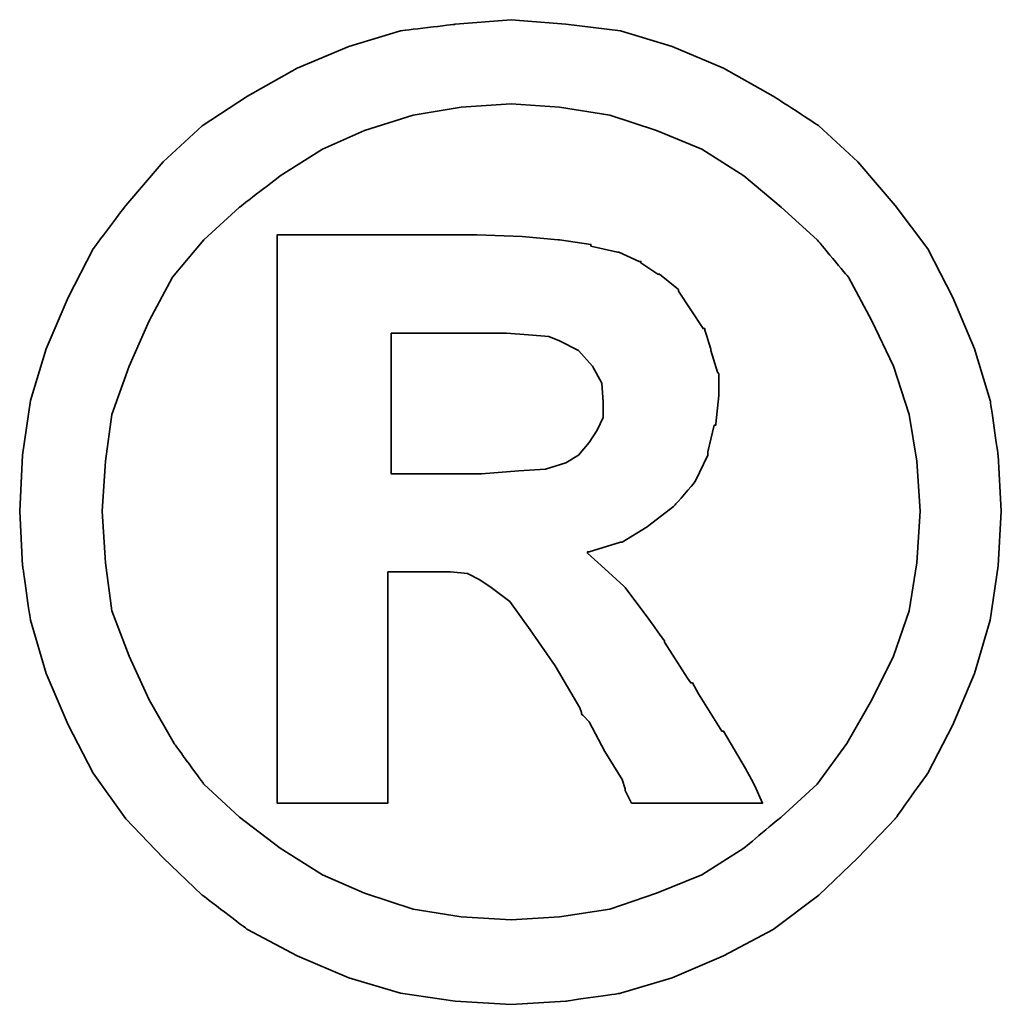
# Model space of a CAD drawing. Header units: inches. Extents: x 4 to 245, y 57 to 174.
# Tile 47 of 48: x 206.84 to 208.05, y 117.78 to 119.01. Entities that reach past the tile are written whole.
import ezdxf

# ---------------------------------------------------------------- set-up
doc = ezdxf.new("R2010")
doc.units = ezdxf.units.IN
doc.header["$LTSCALE"] = 0.2
doc.layers.add('DIM', color=4, linetype='Continuous')
doc.layers.add('layer 1', color=7, linetype='Continuous')

# ---------------------------------------------------------------- blocks, each defined once
blk = doc.blocks.new('TBI MOTION logo(完整正式版)')
at = {"layer": 'layer 1', "color": 22, "lineweight": 35}
for points, knots in [([(81.20634, 4.98624), (81.20634, 4.98624), (81.18649, 5.32862), (81.18649, 5.32862), (81.18649, 5.32862), (81.18649, 5.32862), (81.13886, 5.66206), (81.13886, 5.66206), (81.13886, 5.66206), (81.13886, 5.66206), (81.04359, 5.97764), (81.04359, 5.97764), (81.04359, 5.97764), (81.04359, 5.97764), (80.91061, 6.29124), (80.91061, 6.29124), (80.91061, 6.29124), (80.91061, 6.29124), (80.75778, 6.58697), (80.75778, 6.58697), (80.75778, 6.58697), (80.75778, 6.58697), (80.5593, 6.85294), (80.5593, 6.85294), (80.5593, 6.85294), (80.5593, 6.85294), (80.33105, 7.1189), (80.33105, 7.1189), (80.33105, 7.1189), (80.33105, 7.1189), (80.09287, 7.33921), (80.09287, 7.33921), (80.09287, 7.33921), (80.09287, 7.33921), (79.815, 7.51982), (79.815, 7.51982), (79.815, 7.51982), (79.815, 7.51982), (79.51133, 7.69051), (79.51133, 7.69051), (79.51133, 7.69051), (79.51133, 7.69051), (79.19773, 7.8235), (79.19773, 7.8235), (79.19773, 7.8235), (79.19773, 7.8235), (78.88215, 7.91877), (78.88215, 7.91877), (78.88215, 7.91877), (78.88215, 7.91877), (78.54871, 7.95846), (78.54871, 7.95846), (78.54871, 7.95846), (78.54871, 7.95846), (78.21526, 7.98625), (78.21526, 7.98625), (78.21526, 7.98625), (78.21526, 7.98625), (77.87388, 7.95846), (77.87388, 7.95846), (77.87388, 7.95846), (77.87388, 7.95846), (77.54044, 7.91877), (77.54044, 7.91877), (77.54044, 7.91877), (77.54044, 7.91877), (77.22485, 7.8235), (77.22485, 7.8235), (77.22485, 7.8235), (77.22485, 7.8235), (76.91027, 7.69051), (76.91027, 7.69051), (76.91027, 7.69051), (76.91027, 7.69051), (76.6056, 7.51982), (76.6056, 7.51982), (76.6056, 7.51982), (76.6056, 7.51982), (76.32972, 7.33921), (76.32972, 7.33921), (76.32972, 7.33921), (76.32972, 7.33921), (76.09154, 7.1189), (76.09154, 7.1189), (76.09154, 7.1189), (76.09154, 7.1189), (75.86329, 6.85294), (75.86329, 6.85294), (75.86329, 6.85294), (75.86329, 6.85294), (75.66382, 6.58697), (75.66382, 6.58697), (75.66382, 6.58697), (75.66382, 6.58697), (75.51099, 6.29124), (75.51099, 6.29124), (75.51099, 6.29124), (75.51099, 6.29124), (75.37702, 5.97764), (75.37702, 5.97764), (75.37702, 5.97764), (75.37702, 5.97764), (75.28175, 5.66206), (75.28175, 5.66206), (75.28175, 5.66206), (75.28175, 5.66206), (75.23411, 5.32862), (75.23411, 5.32862), (75.23411, 5.32862), (75.23411, 5.32862), (75.21625, 4.98624), (75.21625, 4.98624), (75.21625, 4.98624), (75.21625, 4.98624), (75.23411, 4.6528), (75.23411, 4.6528), (75.23411, 4.6528), (75.23411, 4.6528), (75.28175, 4.32035), (75.28175, 4.32035), (75.28175, 4.32035), (75.28175, 4.32035), (75.37702, 3.99583), (75.37702, 3.99583), (75.37702, 3.99583), (75.37702, 3.99583), (75.51099, 3.68224), (75.51099, 3.68224), (75.51099, 3.68224), (75.51099, 3.68224), (75.66382, 3.38749), (75.66382, 3.38749), (75.66382, 3.38749), (75.66382, 3.38749), (75.86329, 3.10963), (75.86329, 3.10963), (75.86329, 3.10963), (75.86329, 3.10963), (76.09154, 2.87145), (76.09154, 2.87145), (76.09154, 2.87145), (76.09154, 2.87145), (76.32972, 2.6432), (76.32972, 2.6432), (76.32972, 2.6432), (76.32972, 2.6432), (76.6056, 2.43381), (76.6056, 2.43381), (76.6056, 2.43381), (76.6056, 2.43381), (76.91027, 2.27205), (76.91027, 2.27205), (76.91027, 2.27205), (76.91027, 2.27205), (77.22485, 2.13906), (77.22485, 2.13906), (77.22485, 2.13906), (77.22485, 2.13906), (77.54044, 2.0438), (77.54044, 2.0438), (77.54044, 2.0438), (77.54044, 2.0438), (77.87388, 1.99616), (77.87388, 1.99616), (77.87388, 1.99616), (77.87388, 1.99616), (78.21526, 1.97631), (78.21526, 1.97631), (78.21526, 1.97631), (78.21526, 1.97631), (78.54871, 1.99616), (78.54871, 1.99616), (78.54871, 1.99616), (78.54871, 1.99616), (78.88215, 2.0438), (78.88215, 2.0438), (78.88215, 2.0438), (78.88215, 2.0438), (79.19773, 2.13906), (79.19773, 2.13906), (79.19773, 2.13906), (79.19773, 2.13906), (79.51133, 2.27205), (79.51133, 2.27205), (79.51133, 2.27205), (79.51133, 2.27205), (79.815, 2.43381), (79.815, 2.43381), (79.815, 2.43381), (79.815, 2.43381), (80.09287, 2.6432), (80.09287, 2.6432), (80.09287, 2.6432), (80.09287, 2.6432), (80.33105, 2.87145), (80.33105, 2.87145), (80.33105, 2.87145), (80.33105, 2.87145), (80.5593, 3.10963), (80.5593, 3.10963), (80.5593, 3.10963), (80.5593, 3.10963), (80.75778, 3.38749), (80.75778, 3.38749), (80.75778, 3.38749), (80.75778, 3.38749), (80.91061, 3.68224), (80.91061, 3.68224), (80.91061, 3.68224), (80.91061, 3.68224), (81.04359, 3.99583), (81.04359, 3.99583), (81.04359, 3.99583), (81.04359, 3.99583), (81.13886, 4.32035), (81.13886, 4.32035), (81.13886, 4.32035), (81.13886, 4.32035), (81.18649, 4.6528), (81.18649, 4.6528), (81.18649, 4.6528), (81.18649, 4.6528), (81.20634, 4.98624), (81.20634, 4.98624)], [0, 0, 0, 0, 0.0178571, 0.0178571, 0.0178571, 0.0178572, 0.0357143, 0.0357143, 0.0357143, 0.0357143, 0.0535714, 0.0535714, 0.0535714, 0.0535714, 0.0714286, 0.0714286, 0.0714286, 0.0714286, 0.0892857, 0.0892857, 0.0892857, 0.0892857, 0.1071429, 0.1071429, 0.1071429, 0.1071429, 0.125, 0.125, 0.125, 0.125, 0.1428571, 0.1428571, 0.1428571, 0.1428572, 0.1607143, 0.1607143, 0.1607143, 0.1607143, 0.1785714, 0.1785714, 0.1785714, 0.1785714, 0.1964286, 0.1964286, 0.1964286, 0.1964286, 0.2142857, 0.2142857, 0.2142857, 0.2142857, 0.2321429, 0.2321429, 0.2321429, 0.2321429, 0.25, 0.25, 0.25, 0.25, 0.2678571, 0.2678571, 0.2678571, 0.2678572, 0.2857143, 0.2857143, 0.2857143, 0.2857143, 0.3035714, 0.3035714, 0.3035714, 0.3035714, 0.3214286, 0.3214286, 0.3214286, 0.3214286, 0.3392857, 0.3392857, 0.3392857, 0.3392857, 0.3571429, 0.3571429, 0.3571429, 0.3571429, 0.375, 0.375, 0.375, 0.375, 0.3928571, 0.3928571, 0.3928571, 0.3928572, 0.4107143, 0.4107143, 0.4107143, 0.4107143, 0.4285714, 0.4285714, 0.4285714, 0.4285714, 0.4464286, 0.4464286, 0.4464286, 0.4464286, 0.4642857, 0.4642857, 0.4642857, 0.4642857, 0.4821429, 0.4821429, 0.4821429, 0.4821429, 0.5, 0.5, 0.5, 0.5, 0.5178571, 0.5178571, 0.5178571, 0.5178572, 0.5357143, 0.5357143, 0.5357143, 0.5357143, 0.5535714, 0.5535714, 0.5535714, 0.5535714, 0.5714286, 0.5714286, 0.5714286, 0.5714286, 0.5892857, 0.5892857, 0.5892857, 0.5892857, 0.6071429, 0.6071429, 0.6071429, 0.6071429, 0.625, 0.625, 0.625, 0.625, 0.6428571, 0.6428571, 0.6428571, 0.6428572, 0.6607143, 0.6607143, 0.6607143, 0.6607143, 0.6785714, 0.6785714, 0.6785714, 0.6785714, 0.6964286, 0.6964286, 0.6964286, 0.6964286, 0.7142857, 0.7142857, 0.7142857, 0.7142857, 0.7321429, 0.7321429, 0.7321429, 0.7321429, 0.75, 0.75, 0.75, 0.75, 0.7678571, 0.7678571, 0.7678571, 0.7678572, 0.7857143, 0.7857143, 0.7857143, 0.7857143, 0.8035714, 0.8035714, 0.8035714, 0.8035714, 0.8214286, 0.8214286, 0.8214286, 0.8214286, 0.8392857, 0.8392857, 0.8392857, 0.8392857, 0.8571429, 0.8571429, 0.8571429, 0.8571429, 0.875, 0.875, 0.875, 0.875, 0.8928571, 0.8928571, 0.8928571, 0.8928572, 0.9107143, 0.9107143, 0.9107143, 0.9107143, 0.9285714, 0.9285714, 0.9285714, 0.9285714, 0.9464286, 0.9464286, 0.9464286, 0.9464286, 0.9642857, 0.9642857, 0.9642857, 0.9642857, 0.9821429, 0.9821429, 0.9821429, 0.9821429, 1, 1, 1, 1]), ([(80.71014, 4.98624), (80.71014, 4.98624), (80.69129, 5.29091), (80.69129, 5.29091), (80.69129, 5.29091), (80.69129, 5.29091), (80.64464, 5.57672), (80.64464, 5.57672), (80.64464, 5.57672), (80.64464, 5.57672), (80.54937, 5.87245), (80.54937, 5.87245), (80.54937, 5.87245), (80.54937, 5.87245), (80.41639, 6.14833), (80.41639, 6.14833), (80.41639, 6.14833), (80.41639, 6.14833), (80.27349, 6.41429), (80.27349, 6.41429), (80.27349, 6.41429), (80.27349, 6.41429), (80.08295, 6.64255), (80.08295, 6.64255), (80.08295, 6.64255), (80.08295, 6.64255), (79.86264, 6.84301), (79.86264, 6.84301), (79.86264, 6.84301), (79.86264, 6.84301), (79.63439, 7.03355), (79.63439, 7.03355), (79.63439, 7.03355), (79.63439, 7.03355), (79.37835, 7.1963), (79.37835, 7.1963), (79.37835, 7.1963), (79.37835, 7.1963), (79.10246, 7.30944), (79.10246, 7.30944), (79.10246, 7.30944), (79.10246, 7.30944), (78.81665, 7.40471), (78.81665, 7.40471), (78.81665, 7.40471), (78.81665, 7.40471), (78.511, 7.45234), (78.511, 7.45234), (78.511, 7.45234), (78.511, 7.45234), (78.21526, 7.47219), (78.21526, 7.47219), (78.21526, 7.47219), (78.21526, 7.47219), (77.9106, 7.45234), (77.9106, 7.45234), (77.9106, 7.45234), (77.9106, 7.45234), (77.61685, 7.40471), (77.61685, 7.40471), (77.61685, 7.40471), (77.61685, 7.40471), (77.32012, 7.30944), (77.32012, 7.30944), (77.32012, 7.30944), (77.32012, 7.30944), (77.06309, 7.1963), (77.06309, 7.1963), (77.06309, 7.1963), (77.06309, 7.1963), (76.80606, 7.03355), (76.80606, 7.03355), (76.80606, 7.03355), (76.80606, 7.03355), (76.55797, 6.84301), (76.55797, 6.84301), (76.55797, 6.84301), (76.55797, 6.84301), (76.34063, 6.64255), (76.34063, 6.64255), (76.34063, 6.64255), (76.34063, 6.64255), (76.1491, 6.41429), (76.1491, 6.41429), (76.1491, 6.41429), (76.1491, 6.41429), (76.0062, 6.14833), (76.0062, 6.14833), (76.0062, 6.14833), (76.0062, 6.14833), (75.88314, 5.87245), (75.88314, 5.87245), (75.88314, 5.87245), (75.88314, 5.87245), (75.77794, 5.57672), (75.77794, 5.57672), (75.77794, 5.57672), (75.77794, 5.57672), (75.73924, 5.29091), (75.73924, 5.29091), (75.73924, 5.29091), (75.73924, 5.29091), (75.72039, 4.98624), (75.72039, 4.98624), (75.72039, 4.98624), (75.72039, 4.98624), (75.73924, 4.67165), (75.73924, 4.67165), (75.73924, 4.67165), (75.73924, 4.67165), (75.77794, 4.37791), (75.77794, 4.37791), (75.77794, 4.37791), (75.77794, 4.37791), (75.88314, 4.10102), (75.88314, 4.10102), (75.88314, 4.10102), (75.88314, 4.10102), (76.0062, 3.83407), (76.0062, 3.83407), (76.0062, 3.83407), (76.0062, 3.83407), (76.15902, 3.56811), (76.15902, 3.56811), (76.15902, 3.56811), (76.15902, 3.56811), (76.34063, 3.32001), (76.34063, 3.32001), (76.34063, 3.32001), (76.34063, 3.32001), (76.55797, 3.11955), (76.55797, 3.11955), (76.55797, 3.11955), (76.55797, 3.11955), (76.80606, 2.92901), (76.80606, 2.92901), (76.80606, 2.92901), (76.80606, 2.92901), (77.06309, 2.76725), (77.06309, 2.76725), (77.06309, 2.76725), (77.06309, 2.76725), (77.32012, 2.65412), (77.32012, 2.65412), (77.32012, 2.65412), (77.32012, 2.65412), (77.61685, 2.55786), (77.61685, 2.55786), (77.61685, 2.55786), (77.61685, 2.55786), (77.9106, 2.51022), (77.9106, 2.51022), (77.9106, 2.51022), (77.9106, 2.51022), (78.21526, 2.49137), (78.21526, 2.49137), (78.21526, 2.49137), (78.21526, 2.49137), (78.511, 2.51022), (78.511, 2.51022), (78.511, 2.51022), (78.511, 2.51022), (78.81665, 2.55786), (78.81665, 2.55786), (78.81665, 2.55786), (78.81665, 2.55786), (79.10246, 2.65412), (79.10246, 2.65412), (79.10246, 2.65412), (79.10246, 2.65412), (79.37835, 2.76725), (79.37835, 2.76725), (79.37835, 2.76725), (79.37835, 2.76725), (79.63439, 2.92901), (79.63439, 2.92901), (79.63439, 2.92901), (79.63439, 2.92901), (79.86264, 3.11955), (79.86264, 3.11955), (79.86264, 3.11955), (79.86264, 3.11955), (80.08295, 3.32001), (80.08295, 3.32001), (80.08295, 3.32001), (80.08295, 3.32001), (80.26356, 3.56811), (80.26356, 3.56811), (80.26356, 3.56811), (80.26356, 3.56811), (80.41639, 3.83407), (80.41639, 3.83407), (80.41639, 3.83407), (80.41639, 3.83407), (80.54937, 4.10102), (80.54937, 4.10102), (80.54937, 4.10102), (80.54937, 4.10102), (80.64464, 4.37791), (80.64464, 4.37791), (80.64464, 4.37791), (80.64464, 4.37791), (80.69129, 4.67165), (80.69129, 4.67165), (80.69129, 4.67165), (80.69129, 4.67165), (80.71014, 4.98624), (80.71014, 4.98624)], [0, 0, 0, 0, 0.0192308, 0.0192308, 0.0192308, 0.0192308, 0.0384615, 0.0384615, 0.0384615, 0.0384615, 0.0576923, 0.0576923, 0.0576923, 0.0576923, 0.0769231, 0.0769231, 0.0769231, 0.0769231, 0.0961538, 0.0961538, 0.0961538, 0.0961539, 0.1153846, 0.1153846, 0.1153846, 0.1153846, 0.1346154, 0.1346154, 0.1346154, 0.1346154, 0.1538462, 0.1538462, 0.1538462, 0.1538462, 0.1730769, 0.1730769, 0.1730769, 0.1730769, 0.1923077, 0.1923077, 0.1923077, 0.1923077, 0.2115385, 0.2115385, 0.2115385, 0.2115385, 0.2307692, 0.2307692, 0.2307692, 0.2307692, 0.25, 0.25, 0.25, 0.25, 0.2692308, 0.2692308, 0.2692308, 0.2692308, 0.2884615, 0.2884615, 0.2884615, 0.2884615, 0.3076923, 0.3076923, 0.3076923, 0.3076923, 0.3269231, 0.3269231, 0.3269231, 0.3269231, 0.3461538, 0.3461538, 0.3461538, 0.3461539, 0.3653846, 0.3653846, 0.3653846, 0.3653846, 0.3846154, 0.3846154, 0.3846154, 0.3846154, 0.4038462, 0.4038462, 0.4038462, 0.4038462, 0.4230769, 0.4230769, 0.4230769, 0.4230769, 0.4423077, 0.4423077, 0.4423077, 0.4423077, 0.4615385, 0.4615385, 0.4615385, 0.4615385, 0.4807692, 0.4807692, 0.4807692, 0.4807692, 0.5, 0.5, 0.5, 0.5, 0.5192308, 0.5192308, 0.5192308, 0.5192308, 0.5384615, 0.5384615, 0.5384615, 0.5384615, 0.5576923, 0.5576923, 0.5576923, 0.5576923, 0.5769231, 0.5769231, 0.5769231, 0.5769231, 0.5961538, 0.5961538, 0.5961538, 0.5961539, 0.6153846, 0.6153846, 0.6153846, 0.6153846, 0.6346154, 0.6346154, 0.6346154, 0.6346154, 0.6538462, 0.6538462, 0.6538462, 0.6538462, 0.6730769, 0.6730769, 0.6730769, 0.6730769, 0.6923077, 0.6923077, 0.6923077, 0.6923077, 0.7115385, 0.7115385, 0.7115385, 0.7115385, 0.7307692, 0.7307692, 0.7307692, 0.7307692, 0.75, 0.75, 0.75, 0.75, 0.7692308, 0.7692308, 0.7692308, 0.7692308, 0.7884615, 0.7884615, 0.7884615, 0.7884615, 0.8076923, 0.8076923, 0.8076923, 0.8076923, 0.8269231, 0.8269231, 0.8269231, 0.8269231, 0.8461538, 0.8461538, 0.8461538, 0.8461539, 0.8653846, 0.8653846, 0.8653846, 0.8653846, 0.8846154, 0.8846154, 0.8846154, 0.8846154, 0.9038462, 0.9038462, 0.9038462, 0.9038462, 0.9230769, 0.9230769, 0.9230769, 0.9230769, 0.9423077, 0.9423077, 0.9423077, 0.9423077, 0.9615385, 0.9615385, 0.9615385, 0.9615385, 0.9807692, 0.9807692, 0.9807692, 0.9807692, 1, 1, 1, 1]), ([(76.78721, 3.2823), (76.78721, 3.2823), (76.78721, 3.32001), (76.78721, 3.32001), (76.78721, 3.32001), (76.78721, 3.32001), (76.78721, 3.42422), (76.78721, 3.42422), (76.78721, 3.42422), (76.78721, 3.42422), (76.78721, 3.59689), (76.78721, 3.59689), (76.78721, 3.59689), (76.78721, 3.59689), (76.78721, 3.80529), (76.78721, 3.80529), (76.78721, 3.80529), (76.78721, 3.80529), (76.78721, 4.0524), (76.78721, 4.0524), (76.78721, 4.0524), (76.78721, 4.0524), (76.78721, 4.32035), (76.78721, 4.32035), (76.78721, 4.32035), (76.78721, 4.32035), (76.78721, 4.92868), (76.78721, 4.92868), (76.78721, 4.92868), (76.78721, 4.92868), (76.78721, 5.53801), (76.78721, 5.53801), (76.78721, 5.53801), (76.78721, 5.53801), (76.78721, 5.82482), (76.78721, 5.82482), (76.78721, 5.82482), (76.78721, 5.82482), (76.78721, 6.07291), (76.78721, 6.07291), (76.78721, 6.07291), (76.78721, 6.07291), (76.78721, 6.30017), (76.78721, 6.30017), (76.78721, 6.30017), (76.78721, 6.30017), (76.78721, 6.45399), (76.78721, 6.45399), (76.78721, 6.45399), (76.78721, 6.45399), (76.78721, 6.5572), (76.78721, 6.5572), (76.78721, 6.5572), (76.78721, 6.5572), (76.78721, 6.59689), (76.78721, 6.59689), (76.78721, 6.59689), (76.78721, 6.59689), (76.78721, 6.67232), (76.78721, 6.67232), (76.78721, 6.67232), (76.78721, 6.67232), (76.8537, 6.67232), (76.8537, 6.67232), (76.8537, 6.67232), (76.8537, 6.67232), (76.87355, 6.67232), (76.87355, 6.67232), (76.87355, 6.67232), (76.87355, 6.67232), (76.91027, 6.67232), (76.91027, 6.67232), (76.91027, 6.67232), (76.91027, 6.67232), (77.04424, 6.67232), (77.04424, 6.67232), (77.04424, 6.67232), (77.04424, 6.67232), (77.22485, 6.67232), (77.22485, 6.67232), (77.22485, 6.67232), (77.22485, 6.67232), (77.43524, 6.67232), (77.43524, 6.67232), (77.43524, 6.67232), (77.43524, 6.67232), (77.65357, 6.67232), (77.65357, 6.67232), (77.65357, 6.67232), (77.65357, 6.67232), (77.82625, 6.67232), (77.82625, 6.67232), (77.82625, 6.67232), (77.82625, 6.67232), (77.94037, 6.67232), (77.94037, 6.67232), (77.94037, 6.67232), (77.94037, 6.67232), (77.97709, 6.67232), (77.97709, 6.67232), (77.97709, 6.67232), (77.97709, 6.67232), (77.99694, 6.67232), (77.99694, 6.67232), (77.99694, 6.67232), (77.99694, 6.67232), (78.00686, 6.67232), (78.00686, 6.67232), (78.00686, 6.67232), (78.00686, 6.67232), (78.28275, 6.6624), (78.28275, 6.6624), (78.28275, 6.6624), (78.28275, 6.6624), (78.50107, 6.64255), (78.50107, 6.64255), (78.50107, 6.64255), (78.50107, 6.64255), (78.511, 6.64255), (78.511, 6.64255), (78.511, 6.64255), (78.511, 6.64255), (78.70154, 6.61476), (78.70154, 6.61476), (78.70154, 6.61476), (78.70154, 6.61476), (78.70154, 6.60483), (78.70154, 6.60483), (78.70154, 6.60483), (78.70154, 6.60483), (78.86429, 6.56713), (78.86429, 6.56713), (78.86429, 6.56713), (78.86429, 6.56713), (78.87223, 6.56713), (78.87223, 6.56713), (78.87223, 6.56713), (78.87223, 6.56713), (78.99727, 6.51056), (78.99727, 6.51056), (78.99727, 6.51056), (78.99727, 6.51056), (79.00719, 6.51056), (79.00719, 6.51056), (79.00719, 6.51056), (79.00719, 6.51056), (79.00719, 6.50162), (79.00719, 6.50162), (79.00719, 6.50162), (79.00719, 6.50162), (79.1104, 6.43415), (79.1104, 6.43415), (79.1104, 6.43415), (79.1104, 6.43415), (79.12132, 6.43415), (79.12132, 6.43415), (79.12132, 6.43415), (79.12132, 6.43415), (79.22552, 6.34781), (79.22552, 6.34781), (79.22552, 6.34781), (79.22552, 6.34781), (79.23544, 6.33888), (79.23544, 6.33888), (79.23544, 6.33888), (79.23544, 6.33888), (79.23544, 6.32895), (79.23544, 6.32895), (79.23544, 6.32895), (79.23544, 6.32895), (79.31087, 6.21483), (79.31087, 6.21483), (79.31087, 6.21483), (79.31087, 6.21483), (79.38629, 6.1007), (79.38629, 6.1007), (79.38629, 6.1007), (79.38629, 6.1007), (79.3972, 6.1007), (79.3972, 6.1007), (79.3972, 6.1007), (79.3972, 6.1007), (79.3972, 6.09078), (79.3972, 6.09078), (79.3972, 6.09078), (79.3972, 6.09078), (79.43392, 5.97764), (79.43392, 5.97764), (79.43392, 5.97764), (79.43392, 5.97764), (79.43392, 5.96772), (79.43392, 5.96772), (79.43392, 5.96772), (79.43392, 5.96772), (79.47362, 5.83474), (79.47362, 5.83474), (79.47362, 5.83474), (79.47362, 5.83474), (79.48156, 5.82482), (79.48156, 5.82482), (79.48156, 5.82482), (79.48156, 5.82482), (79.48156, 5.69977), (79.48156, 5.69977), (79.48156, 5.69977), (79.48156, 5.69977), (79.48156, 5.69183), (79.48156, 5.69183), (79.48156, 5.69183), (79.48156, 5.69183), (79.4637, 5.51915), (79.4637, 5.51915), (79.4637, 5.51915), (79.4637, 5.51915), (79.4637, 5.51122), (79.4637, 5.51122), (79.4637, 5.51122), (79.4637, 5.51122), (79.45377, 5.51122), (79.45377, 5.51122), (79.45377, 5.51122), (79.45377, 5.51122), (79.41507, 5.34847), (79.41507, 5.34847), (79.41507, 5.34847), (79.41507, 5.34847), (79.41507, 5.33854), (79.41507, 5.33854), (79.41507, 5.33854), (79.41507, 5.33854), (79.41507, 5.32862), (79.41507, 5.32862), (79.41507, 5.32862), (79.41507, 5.32862), (79.33865, 5.16785), (79.33865, 5.16785), (79.33865, 5.16785), (79.33865, 5.16785), (79.33071, 5.15693), (79.33071, 5.15693), (79.33071, 5.15693), (79.33071, 5.15693), (79.2156, 5.02495), (79.2156, 5.02495), (79.2156, 5.02495), (79.2156, 5.02495), (79.20567, 5.01502), (79.20567, 5.01502), (79.20567, 5.01502), (79.20567, 5.01502), (79.05483, 4.89991), (79.05483, 4.89991), (79.05483, 4.89991), (79.05483, 4.89991), (79.04491, 4.89197), (79.04491, 4.89197), (79.04491, 4.89197), (79.04491, 4.89197), (78.89208, 4.7967), (78.89208, 4.7967), (78.89208, 4.7967), (78.89208, 4.7967), (78.88215, 4.7967), (78.88215, 4.7967), (78.88215, 4.7967), (78.88215, 4.7967), (78.69161, 4.73913), (78.69161, 4.73913), (78.69161, 4.73913), (78.69161, 4.73913), (78.68169, 4.73913), (78.68169, 4.73913), (78.68169, 4.73913), (78.68169, 4.73913), (78.68169, 4.72921), (78.68169, 4.72921), (78.68169, 4.72921), (78.68169, 4.72921), (78.78688, 4.63394), (78.78688, 4.63394), (78.78688, 4.63394), (78.78688, 4.63394), (78.902, 4.52875), (78.902, 4.52875), (78.902, 4.52875), (78.902, 4.52875), (78.91093, 4.52081), (78.91093, 4.52081), (78.91093, 4.52081), (78.91093, 4.52081), (79.02506, 4.36798), (79.02506, 4.36798), (79.02506, 4.36798), (79.02506, 4.36798), (79.1501, 4.1953), (79.1501, 4.1953), (79.1501, 4.1953), (79.1501, 4.1953), (79.1501, 4.18736), (79.1501, 4.18736), (79.1501, 4.18736), (79.1501, 4.18736), (79.29201, 3.96705), (79.29201, 3.96705), (79.29201, 3.96705), (79.29201, 3.96705), (79.31087, 3.93828), (79.31087, 3.93828), (79.31087, 3.93828), (79.31087, 3.93828), (79.32079, 3.93828), (79.32079, 3.93828), (79.32079, 3.93828), (79.32079, 3.93828), (79.3585, 3.87178), (79.3585, 3.87178), (79.3585, 3.87178), (79.3585, 3.87178), (79.50141, 3.64353), (79.50141, 3.64353), (79.50141, 3.64353), (79.50141, 3.64353), (79.51133, 3.64353), (79.51133, 3.64353), (79.51133, 3.64353), (79.51133, 3.64353), (79.64431, 3.41528), (79.64431, 3.41528), (79.64431, 3.41528), (79.64431, 3.41528), (79.68202, 3.3478), (79.68202, 3.3478), (79.68202, 3.3478), (79.68202, 3.3478), (79.70187, 3.31009), (79.70187, 3.31009), (79.70187, 3.31009), (79.70187, 3.31009), (79.7495, 3.2049), (79.7495, 3.2049), (79.7495, 3.2049), (79.7495, 3.2049), (79.64431, 3.2049), (79.64431, 3.2049), (79.64431, 3.2049), (79.64431, 3.2049), (79.62546, 3.2049), (79.62546, 3.2049), (79.62546, 3.2049), (79.62546, 3.2049), (79.53912, 3.2049), (79.53912, 3.2049), (79.53912, 3.2049), (79.53912, 3.2049), (79.31087, 3.2049), (79.31087, 3.2049), (79.31087, 3.2049), (79.31087, 3.2049), (79.08262, 3.2049), (79.08262, 3.2049), (79.08262, 3.2049), (79.08262, 3.2049), (79.00719, 3.2049), (79.00719, 3.2049), (79.00719, 3.2049), (79.00719, 3.2049), (78.98735, 3.2049), (78.98735, 3.2049), (78.98735, 3.2049), (78.98735, 3.2049), (78.94964, 3.2049), (78.94964, 3.2049), (78.94964, 3.2049), (78.94964, 3.2049), (78.92979, 3.24459), (78.92979, 3.24459), (78.92979, 3.24459), (78.92979, 3.24459), (78.91093, 3.2823), (78.91093, 3.2823), (78.91093, 3.2823), (78.91093, 3.2823), (78.91093, 3.29223), (78.91093, 3.29223), (78.91093, 3.29223), (78.91093, 3.29223), (78.89208, 3.3478), (78.89208, 3.3478), (78.89208, 3.3478), (78.89208, 3.3478), (78.78688, 3.52048), (78.78688, 3.52048), (78.78688, 3.52048), (78.78688, 3.52048), (78.69161, 3.7001), (78.69161, 3.7001), (78.69161, 3.7001), (78.69161, 3.7001), (78.6539, 3.7388), (78.6539, 3.7388), (78.6539, 3.7388), (78.6539, 3.7388), (78.64398, 3.74873), (78.64398, 3.74873), (78.64398, 3.74873), (78.64398, 3.74873), (78.64398, 3.75766), (78.64398, 3.75766), (78.64398, 3.75766), (78.64398, 3.75766), (78.63405, 3.78644), (78.63405, 3.78644), (78.63405, 3.78644), (78.63405, 3.78644), (78.48321, 4.04347), (78.48321, 4.04347), (78.48321, 4.04347), (78.48321, 4.04347), (78.33038, 4.2618), (78.33038, 4.2618), (78.33038, 4.2618), (78.33038, 4.2618), (78.20732, 4.43447), (78.20732, 4.43447), (78.20732, 4.43447), (78.20732, 4.43447), (78.09221, 4.52081), (78.09221, 4.52081), (78.09221, 4.52081), (78.09221, 4.52081), (78.02472, 4.56845), (78.02472, 4.56845), (78.02472, 4.56845), (78.02472, 4.56845), (77.9493, 4.60616), (77.9493, 4.60616), (77.9493, 4.60616), (77.9493, 4.60616), (77.8451, 4.61608), (77.8451, 4.61608), (77.8451, 4.61608), (77.8451, 4.61608), (77.71113, 4.61608), (77.71113, 4.61608), (77.71113, 4.61608), (77.71113, 4.61608), (77.69128, 4.61608), (77.69128, 4.61608), (77.69128, 4.61608), (77.69128, 4.61608), (77.67342, 4.61608), (77.67342, 4.61608), (77.67342, 4.61608), (77.67342, 4.61608), (77.5583, 4.61608), (77.5583, 4.61608), (77.5583, 4.61608), (77.5583, 4.61608), (77.46303, 4.61608), (77.46303, 4.61608), (77.46303, 4.61608), (77.46303, 4.61608), (77.46303, 4.54761), (77.46303, 4.54761), (77.46303, 4.54761), (77.46303, 4.54761), (77.46303, 4.47318), (77.46303, 4.47318), (77.46303, 4.47318), (77.46303, 4.47318), (77.46303, 4.24294), (77.46303, 4.24294), (77.46303, 4.24294), (77.46303, 4.24294), (77.46303, 3.99583), (77.46303, 3.99583), (77.46303, 3.99583), (77.46303, 3.99583), (77.46303, 3.72888), (77.46303, 3.72888), (77.46303, 3.72888), (77.46303, 3.72888), (77.46303, 3.51055), (77.46303, 3.51055), (77.46303, 3.51055), (77.46303, 3.51055), (77.46303, 3.42422), (77.46303, 3.42422), (77.46303, 3.42422), (77.46303, 3.42422), (77.46303, 3.35773), (77.46303, 3.35773), (77.46303, 3.35773), (77.46303, 3.35773), (77.46303, 3.30017), (77.46303, 3.30017), (77.46303, 3.30017), (77.46303, 3.30017), (77.46303, 3.2823), (77.46303, 3.2823), (77.46303, 3.2823), (77.46303, 3.2823), (77.46303, 3.2049), (77.46303, 3.2049), (77.46303, 3.2049), (77.46303, 3.2049), (77.39753, 3.2049), (77.39753, 3.2049), (77.39753, 3.2049), (77.39753, 3.2049), (77.37768, 3.2049), (77.37768, 3.2049), (77.37768, 3.2049), (77.37768, 3.2049), (77.32012, 3.2049), (77.32012, 3.2049), (77.32012, 3.2049), (77.32012, 3.2049), (77.12165, 3.2049), (77.12165, 3.2049), (77.12165, 3.2049), (77.12165, 3.2049), (76.94897, 3.2049), (76.94897, 3.2049), (76.94897, 3.2049), (76.94897, 3.2049), (76.8924, 3.2049), (76.8924, 3.2049), (76.8924, 3.2049), (76.8924, 3.2049), (76.8537, 3.2049), (76.8537, 3.2049), (76.8537, 3.2049), (76.8537, 3.2049), (76.78721, 3.2049), (76.78721, 3.2049), (76.78721, 3.2049), (76.78721, 3.2049), (76.78721, 3.2823), (76.78721, 3.2823)], [0, 0, 0, 0, 0.0074074, 0.0074074, 0.0074074, 0.0074074, 0.0148148, 0.0148148, 0.0148148, 0.0148148, 0.0222222, 0.0222222, 0.0222222, 0.0222222, 0.0296296, 0.0296296, 0.0296296, 0.0296296, 0.037037, 0.037037, 0.037037, 0.037037, 0.0444444, 0.0444444, 0.0444444, 0.0444445, 0.0518519, 0.0518519, 0.0518519, 0.0518519, 0.0592593, 0.0592593, 0.0592593, 0.0592593, 0.0666667, 0.0666667, 0.0666667, 0.0666667, 0.0740741, 0.0740741, 0.0740741, 0.0740741, 0.0814815, 0.0814815, 0.0814815, 0.0814815, 0.0888889, 0.0888889, 0.0888889, 0.0888889, 0.0962963, 0.0962963, 0.0962963, 0.0962963, 0.1037037, 0.1037037, 0.1037037, 0.1037037, 0.1111111, 0.1111111, 0.1111111, 0.1111111, 0.1185185, 0.1185185, 0.1185185, 0.1185185, 0.1259259, 0.1259259, 0.1259259, 0.1259259, 0.1333333, 0.1333333, 0.1333333, 0.1333333, 0.1407407, 0.1407407, 0.1407407, 0.1407408, 0.1481481, 0.1481481, 0.1481481, 0.1481482, 0.1555556, 0.1555556, 0.1555556, 0.1555556, 0.162963, 0.162963, 0.162963, 0.162963, 0.1703704, 0.1703704, 0.1703704, 0.1703704, 0.1777778, 0.1777778, 0.1777778, 0.1777778, 0.1851852, 0.1851852, 0.1851852, 0.1851852, 0.1925926, 0.1925926, 0.1925926, 0.1925926, 0.2, 0.2, 0.2, 0.2, 0.2074074, 0.2074074, 0.2074074, 0.2074074, 0.2148148, 0.2148148, 0.2148148, 0.2148148, 0.2222222, 0.2222222, 0.2222222, 0.2222222, 0.2296296, 0.2296296, 0.2296296, 0.2296296, 0.237037, 0.237037, 0.237037, 0.237037, 0.2444444, 0.2444444, 0.2444444, 0.2444445, 0.2518519, 0.2518519, 0.2518519, 0.2518519, 0.2592593, 0.2592593, 0.2592593, 0.2592593, 0.2666667, 0.2666667, 0.2666667, 0.2666667, 0.2740741, 0.2740741, 0.2740741, 0.2740741, 0.2814815, 0.2814815, 0.2814815, 0.2814815, 0.2888889, 0.2888889, 0.2888889, 0.2888889, 0.2962963, 0.2962963, 0.2962963, 0.2962963, 0.3037037, 0.3037037, 0.3037037, 0.3037037, 0.3111111, 0.3111111, 0.3111111, 0.3111111, 0.3185185, 0.3185185, 0.3185185, 0.3185185, 0.3259259, 0.3259259, 0.3259259, 0.3259259, 0.3333333, 0.3333333, 0.3333333, 0.3333333, 0.3407407, 0.3407407, 0.3407407, 0.3407408, 0.3481481, 0.3481481, 0.3481481, 0.3481482, 0.3555556, 0.3555556, 0.3555556, 0.3555556, 0.362963, 0.362963, 0.362963, 0.362963, 0.3703704, 0.3703704, 0.3703704, 0.3703704, 0.3777778, 0.3777778, 0.3777778, 0.3777778, 0.3851852, 0.3851852, 0.3851852, 0.3851852, 0.3925926, 0.3925926, 0.3925926, 0.3925926, 0.4, 0.4, 0.4, 0.4, 0.4074074, 0.4074074, 0.4074074, 0.4074074, 0.4148148, 0.4148148, 0.4148148, 0.4148148, 0.4222222, 0.4222222, 0.4222222, 0.4222222, 0.4296296, 0.4296296, 0.4296296, 0.4296296, 0.437037, 0.437037, 0.437037, 0.437037, 0.4444444, 0.4444444, 0.4444444, 0.4444445, 0.4518519, 0.4518519, 0.4518519, 0.4518519, 0.4592593, 0.4592593, 0.4592593, 0.4592593, 0.4666667, 0.4666667, 0.4666667, 0.4666667, 0.4740741, 0.4740741, 0.4740741, 0.4740741, 0.4814815, 0.4814815, 0.4814815, 0.4814815, 0.4888889, 0.4888889, 0.4888889, 0.4888889, 0.4962963, 0.4962963, 0.4962963, 0.4962963, 0.5037037, 0.5037037, 0.5037037, 0.5037037, 0.5111111, 0.5111111, 0.5111111, 0.5111111, 0.5185185, 0.5185185, 0.5185185, 0.5185185, 0.5259259, 0.5259259, 0.5259259, 0.5259259, 0.5333333, 0.5333333, 0.5333333, 0.5333333, 0.5407407, 0.5407407, 0.5407407, 0.5407408, 0.5481481, 0.5481481, 0.5481481, 0.5481482, 0.5555556, 0.5555556, 0.5555556, 0.5555556, 0.562963, 0.562963, 0.562963, 0.562963, 0.5703704, 0.5703704, 0.5703704, 0.5703704, 0.5777778, 0.5777778, 0.5777778, 0.5777778, 0.5851852, 0.5851852, 0.5851852, 0.5851852, 0.5925926, 0.5925926, 0.5925926, 0.5925926, 0.6, 0.6, 0.6, 0.6, 0.6074074, 0.6074074, 0.6074074, 0.6074074, 0.6148148, 0.6148148, 0.6148148, 0.6148148, 0.6222222, 0.6222222, 0.6222222, 0.6222222, 0.6296296, 0.6296296, 0.6296296, 0.6296296, 0.637037, 0.637037, 0.637037, 0.637037, 0.6444444, 0.6444444, 0.6444444, 0.6444445, 0.6518519, 0.6518519, 0.6518519, 0.6518519, 0.6592593, 0.6592593, 0.6592593, 0.6592593, 0.6666667, 0.6666667, 0.6666667, 0.6666667, 0.6740741, 0.6740741, 0.6740741, 0.6740741, 0.6814815, 0.6814815, 0.6814815, 0.6814815, 0.6888889, 0.6888889, 0.6888889, 0.6888889, 0.6962963, 0.6962963, 0.6962963, 0.6962963, 0.7037037, 0.7037037, 0.7037037, 0.7037037, 0.7111111, 0.7111111, 0.7111111, 0.7111111, 0.7185185, 0.7185185, 0.7185185, 0.7185185, 0.7259259, 0.7259259, 0.7259259, 0.7259259, 0.7333333, 0.7333333, 0.7333333, 0.7333333, 0.7407407, 0.7407407, 0.7407407, 0.7407408, 0.7481481, 0.7481481, 0.7481481, 0.7481482, 0.7555556, 0.7555556, 0.7555556, 0.7555556, 0.762963, 0.762963, 0.762963, 0.762963, 0.7703704, 0.7703704, 0.7703704, 0.7703704, 0.7777778, 0.7777778, 0.7777778, 0.7777778, 0.7851852, 0.7851852, 0.7851852, 0.7851852, 0.7925926, 0.7925926, 0.7925926, 0.7925926, 0.8, 0.8, 0.8, 0.8, 0.8074074, 0.8074074, 0.8074074, 0.8074074, 0.8148148, 0.8148148, 0.8148148, 0.8148148, 0.8222222, 0.8222222, 0.8222222, 0.8222222, 0.8296296, 0.8296296, 0.8296296, 0.8296296, 0.837037, 0.837037, 0.837037, 0.837037, 0.8444444, 0.8444444, 0.8444444, 0.8444445, 0.8518519, 0.8518519, 0.8518519, 0.8518519, 0.8592593, 0.8592593, 0.8592593, 0.8592593, 0.8666667, 0.8666667, 0.8666667, 0.8666667, 0.8740741, 0.8740741, 0.8740741, 0.8740741, 0.8814815, 0.8814815, 0.8814815, 0.8814815, 0.8888889, 0.8888889, 0.8888889, 0.8888889, 0.8962963, 0.8962963, 0.8962963, 0.8962963, 0.9037037, 0.9037037, 0.9037037, 0.9037037, 0.9111111, 0.9111111, 0.9111111, 0.9111111, 0.9185185, 0.9185185, 0.9185185, 0.9185185, 0.9259259, 0.9259259, 0.9259259, 0.9259259, 0.9333333, 0.9333333, 0.9333333, 0.9333333, 0.9407407, 0.9407407, 0.9407407, 0.9407408, 0.9481481, 0.9481481, 0.9481481, 0.9481482, 0.9555556, 0.9555556, 0.9555556, 0.9555556, 0.962963, 0.962963, 0.962963, 0.962963, 0.9703704, 0.9703704, 0.9703704, 0.9703704, 0.9777778, 0.9777778, 0.9777778, 0.9777778, 0.9851852, 0.9851852, 0.9851852, 0.9851852, 0.9925926, 0.9925926, 0.9925926, 0.9925926, 1, 1, 1, 1]), ([(77.48288, 6.07291), (77.48288, 6.07291), (77.48288, 5.99551), (77.48288, 5.99551), (77.48288, 5.99551), (77.48288, 5.99551), (77.48288, 5.82482), (77.48288, 5.82482), (77.48288, 5.82482), (77.48288, 5.82482), (77.48288, 5.63328), (77.48288, 5.63328), (77.48288, 5.63328), (77.48288, 5.63328), (77.48288, 5.46358), (77.48288, 5.46358), (77.48288, 5.46358), (77.48288, 5.46358), (77.48288, 5.29091), (77.48288, 5.29091), (77.48288, 5.29091), (77.48288, 5.29091), (77.48288, 5.21449), (77.48288, 5.21449), (77.48288, 5.21449), (77.48288, 5.21449), (77.50074, 5.21449), (77.50074, 5.21449), (77.50074, 5.21449), (77.50074, 5.21449), (77.71113, 5.21449), (77.71113, 5.21449), (77.71113, 5.21449), (77.71113, 5.21449), (77.94037, 5.21449), (77.94037, 5.21449), (77.94037, 5.21449), (77.94037, 5.21449), (78.01579, 5.21449), (78.01579, 5.21449), (78.01579, 5.21449), (78.01579, 5.21449), (78.03465, 5.21449), (78.03465, 5.21449), (78.03465, 5.21449), (78.03465, 5.21449), (78.2629, 5.23335), (78.2629, 5.23335), (78.2629, 5.23335), (78.2629, 5.23335), (78.42565, 5.24327), (78.42565, 5.24327), (78.42565, 5.24327), (78.42565, 5.24327), (78.54871, 5.28098), (78.54871, 5.28098), (78.54871, 5.28098), (78.54871, 5.28098), (78.62611, 5.32862), (78.62611, 5.32862), (78.62611, 5.32862), (78.62611, 5.32862), (78.69161, 5.40503), (78.69161, 5.40503), (78.69161, 5.40503), (78.69161, 5.40503), (78.73925, 5.48145), (78.73925, 5.48145), (78.73925, 5.48145), (78.73925, 5.48145), (78.77696, 5.55885), (78.77696, 5.55885), (78.77696, 5.55885), (78.77696, 5.55885), (78.77696, 5.65214), (78.77696, 5.65214), (78.77696, 5.65214), (78.77696, 5.65214), (78.76902, 5.76726), (78.76902, 5.76726), (78.76902, 5.76726), (78.76902, 5.76726), (78.71146, 5.87245), (78.71146, 5.87245), (78.71146, 5.87245), (78.71146, 5.87245), (78.62611, 5.96772), (78.62611, 5.96772), (78.62611, 5.96772), (78.62611, 5.96772), (78.511, 6.02528), (78.511, 6.02528), (78.511, 6.02528), (78.511, 6.02528), (78.44451, 6.05306), (78.44451, 6.05306), (78.44451, 6.05306), (78.44451, 6.05306), (78.32046, 6.06299), (78.32046, 6.06299), (78.32046, 6.06299), (78.32046, 6.06299), (78.18748, 6.07291), (78.18748, 6.07291), (78.18748, 6.07291), (78.18748, 6.07291), (77.99694, 6.07291), (77.99694, 6.07291), (77.99694, 6.07291), (77.99694, 6.07291), (77.97709, 6.07291), (77.97709, 6.07291), (77.97709, 6.07291), (77.97709, 6.07291), (77.90167, 6.07291), (77.90167, 6.07291), (77.90167, 6.07291), (77.90167, 6.07291), (77.69128, 6.07291), (77.69128, 6.07291), (77.69128, 6.07291), (77.69128, 6.07291), (77.50074, 6.07291), (77.50074, 6.07291), (77.50074, 6.07291), (77.50074, 6.07291), (77.48288, 6.07291), (77.48288, 6.07291)], [0, 0, 0, 0, 0.03125, 0.03125, 0.03125, 0.03125, 0.0625, 0.0625, 0.0625, 0.0625, 0.09375, 0.09375, 0.09375, 0.09375, 0.125, 0.125, 0.125, 0.125, 0.15625, 0.15625, 0.15625, 0.15625, 0.1875, 0.1875, 0.1875, 0.1875, 0.21875, 0.21875, 0.21875, 0.21875, 0.25, 0.25, 0.25, 0.25, 0.28125, 0.28125, 0.28125, 0.28125, 0.3125, 0.3125, 0.3125, 0.3125, 0.34375, 0.34375, 0.34375, 0.34375, 0.375, 0.375, 0.375, 0.375, 0.40625, 0.40625, 0.40625, 0.40625, 0.4375, 0.4375, 0.4375, 0.4375, 0.46875, 0.46875, 0.46875, 0.46875, 0.5, 0.5, 0.5, 0.5, 0.53125, 0.53125, 0.53125, 0.53125, 0.5625, 0.5625, 0.5625, 0.5625, 0.59375, 0.59375, 0.59375, 0.59375, 0.625, 0.625, 0.625, 0.625, 0.65625, 0.65625, 0.65625, 0.65625, 0.6875, 0.6875, 0.6875, 0.6875, 0.71875, 0.71875, 0.71875, 0.71875, 0.75, 0.75, 0.75, 0.75, 0.78125, 0.78125, 0.78125, 0.78125, 0.8125, 0.8125, 0.8125, 0.8125, 0.84375, 0.84375, 0.84375, 0.84375, 0.875, 0.875, 0.875, 0.875, 0.90625, 0.90625, 0.90625, 0.90625, 0.9375, 0.9375, 0.9375, 0.9375, 0.96875, 0.96875, 0.96875, 0.96875, 1, 1, 1, 1])]:
    blk.add_open_spline(points, degree=3, knots=knots, dxfattribs=at)

msp = doc.modelspace()

# ---------------------------------------------------------------- block references
at = {"layer": 'DIM', "xscale": 0.203175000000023, "yscale": 0.203175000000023, "zscale": 0.203175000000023}
msp.add_blockref('TBI MOTION logo(完整正式版)', (191.5533, 117.3828), dxfattribs=at)

doc.saveas('drawing.dxf')
